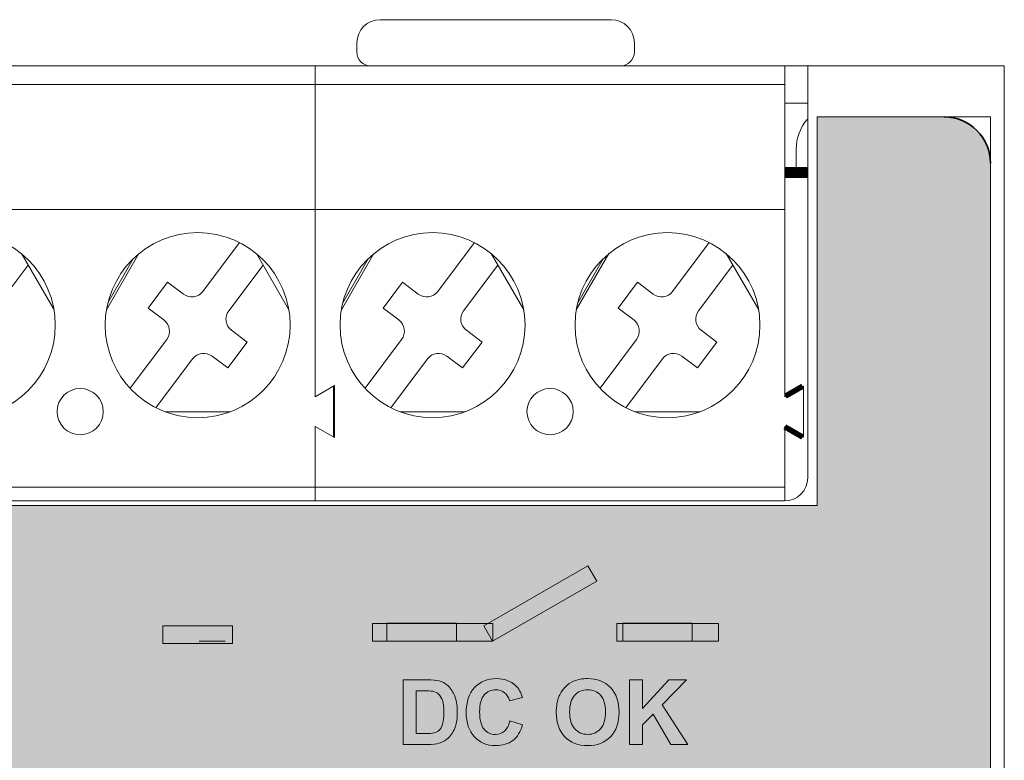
# Model space of a CAD drawing. Header units: millimetres. Extents: x 0 to 275, y -20 to 125.
# Tile 16 of 16: x 254 to 275, y 109 to 125. Entities that reach past the tile are written whole.
import ezdxf

# ---------------------------------------------------------------- set-up
doc = ezdxf.new("R2010")
doc.units = ezdxf.units.MM
doc.header["$MEASUREMENT"] = 0
doc.layers.get('0').update_dxf_attribs({"lineweight": 15})
for name, color, linetype, lineweight in [('Dimension', 2, 'Continuous', 5), ('PANTONE 877C', 252, 'Continuous', 5), ('Pantone Cool gray 10c', 8, 'Continuous', 13)]:
    doc.layers.add(name, color=color, linetype=linetype, lineweight=lineweight)
doc.layers.add('Layer 1', color=7, linetype='Continuous')

msp = doc.modelspace()

# ---------------------------------------------------------------- hatches: boundary and pattern name
at = {"layer": 'Layer 1'}
h = msp.add_hatch(color=18, dxfattribs=at)
h.dxf.hatch_style = 2
edge = h.paths.add_edge_path()
edge.add_spline(control_points=[(262.257, 109.337), (262.257, 109.337), (262.257, 110.737), (262.257, 110.737), (262.257, 110.737), (262.773, 110.737), (262.773, 110.737), (262.89, 110.737), (262.979, 110.728), (263.039, 110.71), (263.122, 110.686), (263.192, 110.642), (263.25, 110.581), (263.31, 110.519), (263.354, 110.443), (263.384, 110.354), (263.414, 110.265), (263.429, 110.155), (263.429, 110.024), (263.429, 109.908), (263.416, 109.809), (263.387, 109.726), (263.352, 109.624), (263.303, 109.541), (263.237, 109.478), (263.188, 109.43), (263.122, 109.393), (263.038, 109.366), (262.977, 109.347), (262.893, 109.337), (262.789, 109.337), (262.789, 109.337), (262.257, 109.337), (262.257, 109.337)], knot_values=[0, 0, 0, 0, 1, 1, 1, 2, 2, 2, 3, 3, 3, 4, 4, 4, 5, 5, 5, 6, 6, 6, 7, 7, 7, 8, 8, 8, 9, 9, 9, 10, 10, 10, 11, 11, 11, 11], degree=3, periodic=1)
edge = h.paths.add_edge_path()
edge.add_spline(control_points=[(262.666, 110.5), (262.666, 110.5), (262.539, 110.5), (262.539, 110.5), (262.539, 110.5), (262.539, 109.573), (262.539, 109.573), (262.539, 109.573), (262.75, 109.573), (262.75, 109.573), (262.829, 109.573), (262.886, 109.577), (262.922, 109.586), (262.967, 109.598), (263.006, 109.617), (263.035, 109.644), (263.065, 109.672), (263.09, 109.717), (263.109, 109.78), (263.128, 109.842), (263.137, 109.928), (263.137, 110.036), (263.137, 110.144), (263.128, 110.227), (263.109, 110.285), (263.09, 110.343), (263.064, 110.388), (263.028, 110.421), (262.995, 110.454), (262.951, 110.475), (262.898, 110.487), (262.859, 110.495), (262.782, 110.5), (262.666, 110.5)], knot_values=[0, 0, 0, 0, 1, 1, 1, 2, 2, 2, 3, 3, 3, 4, 4, 4, 5, 5, 5, 6, 6, 6, 7, 7, 7, 8, 8, 8, 9, 9, 9, 10, 10, 10, 11, 11, 11, 11], degree=3, periodic=0)
h = msp.add_hatch(color=18, dxfattribs=at)
h.dxf.hatch_style = 2
edge = h.paths.add_edge_path()
edge.add_spline(control_points=[(264.449, 109.626), (264.502, 109.674), (264.542, 109.749), (264.566, 109.852), (264.566, 109.852), (264.839, 109.764), (264.839, 109.764), (264.797, 109.612), (264.728, 109.499), (264.63, 109.425), (264.531, 109.35), (264.408, 109.313), (264.258, 109.313), (264.073, 109.313), (263.919, 109.377), (263.799, 109.504), (263.68, 109.631), (263.621, 109.804), (263.621, 110.025), (263.621, 110.257), (263.68, 110.439), (263.8, 110.567), (263.921, 110.696), (264.08, 110.761), (264.276, 110.761), (264.446, 110.761), (264.586, 110.71), (264.692, 110.608), (264.755, 110.549), (264.803, 110.463), (264.835, 110.351), (264.835, 110.351), (264.555, 110.284), (264.555, 110.284), (264.539, 110.357), (264.504, 110.414), (264.451, 110.456), (264.4, 110.498), (264.335, 110.519), (264.261, 110.519), (264.158, 110.519), (264.073, 110.482), (264.008, 110.407), (263.943, 110.333), (263.912, 110.212), (263.912, 110.045), (263.912, 109.869), (263.942, 109.742), (264.007, 109.667), (264.071, 109.592), (264.153, 109.555), (264.255, 109.555), (264.33, 109.555), (264.395, 109.579), (264.449, 109.626)], knot_values=[0, 0, 0, 0, 1, 1, 1, 2, 2, 2, 3, 3, 3, 4, 4, 4, 5, 5, 5, 6, 6, 6, 7, 7, 7, 8, 8, 8, 9, 9, 9, 10, 10, 10, 11, 11, 11, 12, 12, 12, 13, 13, 13, 14, 14, 14, 15, 15, 15, 16, 16, 16, 17, 17, 17, 18, 18, 18, 18], degree=3, periodic=0)
h = msp.add_hatch(color=18, dxfattribs=at)
h.dxf.hatch_style = 2
edge = h.paths.add_edge_path()
edge.add_spline(control_points=[(265.752, 109.504), (265.629, 109.631), (265.569, 109.805), (265.569, 110.029), (265.569, 110.171), (265.589, 110.29), (265.632, 110.387), (265.665, 110.459), (265.707, 110.523), (265.762, 110.579), (265.818, 110.636), (265.878, 110.678), (265.943, 110.705), (266.03, 110.742), (266.131, 110.761), (266.245, 110.761), (266.451, 110.761), (266.616, 110.696), (266.741, 110.568), (266.864, 110.441), (266.926, 110.263), (266.926, 110.035), (266.926, 109.809), (266.864, 109.632), (266.742, 109.505), (266.618, 109.377), (266.453, 109.313), (266.248, 109.313), (266.04, 109.313), (265.875, 109.377), (265.752, 109.504)], knot_values=[0, 0, 0, 0, 1, 1, 1, 2, 2, 2, 3, 3, 3, 4, 4, 4, 5, 5, 5, 6, 6, 6, 7, 7, 7, 8, 8, 8, 9, 9, 9, 10, 10, 10, 10], degree=3, periodic=0)
edge = h.paths.add_edge_path()
edge.add_spline(control_points=[(265.966, 110.399), (265.894, 110.319), (265.858, 110.199), (265.858, 110.038), (265.858, 109.88), (265.895, 109.759), (265.969, 109.677), (266.042, 109.596), (266.135, 109.555), (266.247, 109.555), (266.359, 109.555), (266.452, 109.596), (266.526, 109.676), (266.597, 109.758), (266.633, 109.88), (266.633, 110.041), (266.633, 110.202), (266.598, 110.321), (266.528, 110.401), (266.457, 110.48), (266.365, 110.519), (266.247, 110.519), (266.131, 110.519), (266.037, 110.479), (265.966, 110.399)], knot_values=[0, 0, 0, 0, 1, 1, 1, 2, 2, 2, 3, 3, 3, 4, 4, 4, 5, 5, 5, 6, 6, 6, 7, 7, 7, 8, 8, 8, 8], degree=3, periodic=0)
h = msp.add_hatch(color=18, dxfattribs=at)
h.dxf.hatch_style = 2
h.paths.add_polyline_path([(267.149, 109.337), (267.149, 110.737), (267.433, 110.737), (267.433, 110.115), (268.003, 110.737), (268.383, 110.737), (267.856, 110.191), (268.412, 109.337), (268.046, 109.337), (267.661, 109.994), (267.433, 109.76), (267.433, 109.337)])
at = {"layer": 'PANTONE 877C'}
h = msp.add_hatch(color=256, dxfattribs=at)
h.dxf.hatch_style = 1
edge = h.paths.add_edge_path()
edge.add_arc((236.558, 24.7), 1, 180, 270)
edge.add_line((236.558, 23.7), (273.958, 23.7))
edge.add_spline(control_points=[(273.958, 23.7), (274.51, 23.7), (274.957, 24.148), (274.957, 24.7)], knot_values=[9, 9, 9, 9, 10, 10, 10, 10], degree=3, periodic=0)
edge.add_line((274.957, 24.7), (274.957, 121.901))
edge.add_spline(control_points=[(274.957, 121.901), (274.957, 122.453), (274.51, 122.9), (273.958, 122.9)], knot_values=[11, 11, 11, 11, 12, 12, 12, 12], degree=3, periodic=0)
edge.add_line((273.958, 122.9), (271.208, 122.9))
edge.add_line((271.208, 122.9), (271.208, 114.5))
edge.add_line((271.208, 114.5), (239.308, 114.5))
edge.add_line((239.308, 114.5), (239.308, 122.9))
edge.add_line((239.308, 122.9), (236.558, 122.9))
edge.add_arc((236.558, 121.9), 1, 90, 180)
edge.add_line((235.558, 121.9), (235.558, 24.7))
h.paths.add_polyline_path([(266.107, 81.2, -1), (262.007, 81.2, -1)], flags=16)
h.paths.add_polyline_path([(266.107, 73.3, -1), (262.007, 73.3, -1)], flags=16)
h.paths.add_polyline_path([(266.108, 67.56, -1), (262.007, 67.56, -1)], flags=16)
at = {"layer": 'Pantone Cool gray 10c'}
h = msp.add_hatch(color=18, dxfattribs=at)
h.dxf.hatch_style = 2
h.paths.add_polyline_path([(264.193, 111.567), (264.001, 111.901), (266.252, 113.201), (266.445, 112.867)])
h = msp.add_hatch(color=18, dxfattribs=at)
h.dxf.hatch_style = 2
h.paths.add_polyline_path([(257.064, 111.519), (257.064, 111.904), (258.564, 111.904), (258.564, 111.519)])
h = msp.add_hatch(color=18, dxfattribs=at)
h.dxf.hatch_style = 2
h.paths.add_polyline_path([(261.595, 111.567), (261.595, 111.953), (264.194, 111.953), (264.194, 111.567)])
h = msp.add_hatch(color=18, dxfattribs=at)
h.dxf.hatch_style = 2
h.paths.add_polyline_path([(266.875, 111.567), (266.875, 111.953), (269.075, 111.953), (269.075, 111.567)])

# ---------------------------------------------------------------- linework, layer by layer
at = {"color": 7, "linetype": 'Continuous'}
for p, q in [((261.757, 125), (266.757, 125)), ((261.257, 124.3), (261.257, 124.5)), ((267.257, 124.3), (267.257, 124.5)), ((270.514, 124), (240.034, 124)), ((260.354, 124), (260.354, 116.849)), ((270.514, 116.849), (270.514, 124)), ((270.514, 123.6), (240.034, 123.6)), ((270.514, 123.2), (271.007, 123.2)), ((271.207, 122.9), (271.207, 114.5)), ((274.957, 122.9), (271.207, 122.9)), ((271.207, 122.9), (271.207, 114.5)), ((273.957, 122.9), (271.207, 122.9)), ((274.957, 23.7), (274.957, 122.9)), ((274.957, 24.7), (274.957, 121.9)), ((240.034, 120.9), (270.514, 120.9)), ((257.925, 119.13), (258.718, 120.184)), ((263.005, 119.13), (263.798, 120.184)), ((268.085, 119.13), (268.878, 120.184)), ((254.004, 119.945), (254.708, 118.727)), ((255.841, 118.727), (256.545, 119.945)), ((259.084, 119.945), (259.788, 118.727)), ((260.921, 118.727), (261.625, 119.945)), ((264.164, 119.945), (264.868, 118.727)), ((266.001, 118.727), (266.705, 119.945)), ((269.244, 119.945), (269.948, 118.727)), ((254.147, 119.697), (253.405, 118.709)), ((255.874, 118.883), (256.421, 119.831)), ((259.227, 119.697), (258.485, 118.709)), ((260.954, 118.883), (261.501, 119.831)), ((264.307, 119.697), (263.565, 118.709)), ((266.034, 118.883), (266.581, 119.831)), ((269.387, 119.697), (268.645, 118.709)), ((256.745, 118.766), (257.165, 119.326)), ((257.165, 119.326), (257.505, 119.07)), ((261.825, 118.766), (262.245, 119.326)), ((262.245, 119.326), (262.585, 119.07)), ((266.905, 118.766), (267.325, 119.326)), ((267.325, 119.326), (267.665, 119.07)), ((257.085, 118.511), (256.745, 118.766)), ((262.165, 118.511), (261.825, 118.766)), ((267.245, 118.511), (266.905, 118.766)), ((258.544, 118.289), (258.884, 118.034)), ((263.624, 118.289), (263.964, 118.034)), ((268.704, 118.289), (269.044, 118.034)), ((256.355, 117.041), (257.144, 118.091)), ((258.884, 118.034), (258.464, 117.474)), ((261.435, 117.041), (262.224, 118.091)), ((263.964, 118.034), (263.544, 117.474)), ((266.515, 117.041), (267.304, 118.091)), ((269.044, 118.034), (268.624, 117.474)), ((257.704, 117.67), (256.911, 116.616)), ((258.464, 117.474), (258.124, 117.73)), ((262.784, 117.67), (261.991, 116.616)), ((263.544, 117.474), (263.204, 117.73)), ((267.864, 117.67), (267.071, 116.616)), ((268.624, 117.474), (268.284, 117.73)), ((260.354, 116.849), (260.774, 117.092)), ((260.754, 115.98), (260.754, 117.08)), ((260.774, 115.968), (260.774, 117.092)), ((270.914, 117.08), (270.514, 116.849)), ((270.914, 115.98), (270.914, 117.08)), ((257.111, 116.528), (258.518, 116.528)), ((262.191, 116.528), (263.598, 116.528)), ((267.271, 116.528), (268.678, 116.528)), ((260.354, 116.211), (260.354, 114.6)), ((260.774, 115.968), (260.354, 116.211)), ((270.514, 114.6), (270.514, 116.211)), ((270.514, 116.211), (270.914, 115.98)), ((270.514, 114.9), (240.034, 114.9)), ((271.207, 114.5), (239.307, 114.5)), ((271.207, 114.5), (239.307, 114.5))]:
    msp.add_line(p, q, dxfattribs=at)
at = {"color": 3, "linetype": 'Continuous'}
for p, q in [((270.514, 124), (275.257, 124)), ((271.007, 124), (271.007, 115.1)), ((275.257, 22.6), (275.257, 124)), ((270.757, 122.2), (270.757, 121.7)), ((240.007, 114.6), (270.507, 114.6))]:
    msp.add_line(p, q, dxfattribs=at)
at = {"color": 2, "linetype": 'Continuous', "const_width": 0.238}
msp.add_lwpolyline([(270.514, 121.7), (271.007, 121.7)], dxfattribs=at)
at = {"color": 8, "linetype": 'Continuous', "const_width": 0.119}
for points in [[(270.897, 117.08), (270.524, 116.865)], [(270.51, 116.203), (270.897, 115.98)]]:
    msp.add_lwpolyline(points, dxfattribs=at)
at = {"color": 7, "linetype": 'Continuous'}
for centre, radius in [((252.734, 118.4), 2), ((257.814, 118.4), 2), ((262.894, 118.4), 2), ((267.974, 118.4), 2), ((255.274, 116.53), 0.5), ((265.434, 116.53), 0.5)]:
    msp.add_circle(centre, radius, dxfattribs=at)
for centre, radius, start, end in [((261.757, 124.5), 0.5, 90, 180), ((266.757, 124.5), 0.5, 0, 90), ((261.557, 124.3), 0.3, 180, 270), ((266.957, 124.3), 0.3, 270, 0), ((273.957, 121.9), 1, 0, 90), ((257.685, 119.31), 0.3, 233.0743, 323.0743), ((262.765, 119.31), 0.3, 233.0743, 323.0743), ((267.845, 119.31), 0.3, 233.0743, 323.0743), ((258.725, 118.529), 0.3, 143.0743, 233.0743), ((263.805, 118.529), 0.3, 143.0743, 233.0743), ((268.885, 118.529), 0.3, 143.0743, 233.0743), ((256.904, 118.271), 0.3, 323.0743, 53.0743), ((261.984, 118.271), 0.3, 323.0743, 53.0743), ((267.064, 118.271), 0.3, 323.0743, 53.0743), ((257.944, 117.49), 0.3, 53.0743, 143.0743), ((263.024, 117.49), 0.3, 53.0743, 143.0743), ((268.104, 117.49), 0.3, 53.0743, 143.0743)]:
    msp.add_arc(centre, radius, start, end, dxfattribs=at)
at = {"color": 3, "linetype": 'Continuous'}
for centre, radius, start, end in [((271.757, 122.2), 1, 139.2254, 180), ((270.507, 115.1), 0.5, 270, 0)]:
    msp.add_arc(centre, radius, start, end, dxfattribs=at)
at = {"layer": 'Dimension', "color": 18}
for p, q in [((261.908, 111.956), (263.408, 111.956)), ((261.908, 111.571), (261.908, 111.956)), ((263.408, 111.956), (263.408, 111.571)), ((267.007, 111.956), (268.507, 111.956)), ((267.007, 111.571), (267.007, 111.956)), ((268.507, 111.956), (268.507, 111.571)), ((258.407, 111.572), (257.844, 111.572)), ((263.408, 111.571), (261.908, 111.571)), ((268.507, 111.571), (267.007, 111.571))]:
    msp.add_line(p, q, dxfattribs=at)
at = {"layer": 'Layer 1', "color": 18, "lineweight": 0}
for p, q in [((267.149, 109.337), (267.149, 110.737)), ((267.149, 110.737), (267.433, 110.737)), ((267.433, 110.737), (267.433, 110.115)), ((267.433, 110.115), (268.003, 110.737)), ((268.383, 110.737), (267.856, 110.191)), ((268.003, 110.737), (268.383, 110.737)), ((267.856, 110.191), (268.412, 109.337)), ((267.661, 109.994), (267.433, 109.76)), ((268.046, 109.337), (267.661, 109.994)), ((267.433, 109.76), (267.433, 109.337)), ((267.433, 109.337), (267.149, 109.337)), ((268.412, 109.337), (268.046, 109.337))]:
    msp.add_line(p, q, dxfattribs=at)
for points in [[(262.257, 110.737), (262.257, 110.737), (262.773, 110.737), (262.773, 110.737)], [(262.257, 109.337), (262.257, 109.337), (262.257, 110.737), (262.257, 110.737)], [(262.773, 110.737), (262.89, 110.737), (262.979, 110.728), (263.039, 110.71)], [(263.8, 110.567), (263.921, 110.696), (264.08, 110.761), (264.276, 110.761)], [(264.276, 110.761), (264.446, 110.761), (264.586, 110.71), (264.692, 110.608)], [(265.943, 110.705), (266.03, 110.742), (266.131, 110.761), (266.245, 110.761)], [(266.245, 110.761), (266.451, 110.761), (266.616, 110.696), (266.741, 110.568)], [(263.039, 110.71), (263.122, 110.686), (263.192, 110.642), (263.25, 110.581)], [(263.25, 110.581), (263.31, 110.519), (263.354, 110.443), (263.384, 110.354)], [(263.621, 110.025), (263.621, 110.257), (263.68, 110.439), (263.8, 110.567)], [(264.261, 110.519), (264.158, 110.519), (264.073, 110.482), (264.008, 110.407)], [(264.451, 110.456), (264.4, 110.498), (264.335, 110.519), (264.261, 110.519)], [(264.692, 110.608), (264.755, 110.549), (264.803, 110.463), (264.835, 110.351)], [(265.632, 110.387), (265.665, 110.459), (265.707, 110.523), (265.762, 110.579)], [(265.762, 110.579), (265.818, 110.636), (265.878, 110.678), (265.943, 110.705)], [(266.247, 110.519), (266.131, 110.519), (266.037, 110.479), (265.966, 110.399)], [(266.528, 110.401), (266.457, 110.48), (266.365, 110.519), (266.247, 110.519)], [(266.741, 110.568), (266.864, 110.441), (266.926, 110.263), (266.926, 110.035)], [(262.539, 110.5), (262.539, 110.5), (262.539, 109.573), (262.539, 109.573)], [(262.666, 110.5), (262.666, 110.5), (262.539, 110.5), (262.539, 110.5)], [(262.898, 110.487), (262.859, 110.495), (262.782, 110.5), (262.666, 110.5)], [(263.028, 110.421), (262.995, 110.454), (262.951, 110.475), (262.898, 110.487)], [(263.109, 110.285), (263.09, 110.343), (263.064, 110.388), (263.028, 110.421)], [(263.384, 110.354), (263.414, 110.265), (263.429, 110.155), (263.429, 110.024)], [(264.008, 110.407), (263.943, 110.333), (263.912, 110.212), (263.912, 110.045)], [(264.555, 110.284), (264.539, 110.357), (264.504, 110.414), (264.451, 110.456)], [(264.835, 110.351), (264.835, 110.351), (264.555, 110.284), (264.555, 110.284)], [(265.569, 110.029), (265.569, 110.171), (265.589, 110.29), (265.632, 110.387)], [(265.966, 110.399), (265.894, 110.319), (265.858, 110.199), (265.858, 110.038)], [(266.633, 110.041), (266.633, 110.202), (266.598, 110.321), (266.528, 110.401)], [(263.137, 110.036), (263.137, 110.144), (263.128, 110.227), (263.109, 110.285)], [(263.109, 109.78), (263.128, 109.842), (263.137, 109.928), (263.137, 110.036)], [(263.429, 110.024), (263.429, 109.908), (263.416, 109.809), (263.387, 109.726)], [(263.799, 109.504), (263.68, 109.631), (263.621, 109.804), (263.621, 110.025)], [(263.912, 110.045), (263.912, 109.869), (263.942, 109.742), (264.007, 109.667)], [(265.752, 109.504), (265.629, 109.631), (265.569, 109.805), (265.569, 110.029)], [(265.858, 110.038), (265.858, 109.88), (265.895, 109.759), (265.969, 109.677)], [(266.526, 109.676), (266.597, 109.758), (266.633, 109.88), (266.633, 110.041)], [(266.926, 110.035), (266.926, 109.809), (266.864, 109.632), (266.742, 109.505)], [(263.035, 109.644), (263.065, 109.672), (263.09, 109.717), (263.109, 109.78)], [(263.387, 109.726), (263.352, 109.624), (263.303, 109.541), (263.237, 109.478)], [(264.007, 109.667), (264.071, 109.592), (264.153, 109.555), (264.255, 109.555)], [(264.449, 109.626), (264.502, 109.674), (264.542, 109.749), (264.566, 109.852)], [(264.566, 109.852), (264.566, 109.852), (264.839, 109.764), (264.839, 109.764)], [(264.839, 109.764), (264.797, 109.612), (264.728, 109.499), (264.63, 109.425)], [(265.969, 109.677), (266.042, 109.596), (266.135, 109.555), (266.247, 109.555)], [(266.247, 109.555), (266.359, 109.555), (266.452, 109.596), (266.526, 109.676)], [(262.539, 109.573), (262.539, 109.573), (262.75, 109.573), (262.75, 109.573)], [(262.75, 109.573), (262.829, 109.573), (262.886, 109.577), (262.922, 109.586)], [(262.922, 109.586), (262.967, 109.598), (263.006, 109.617), (263.035, 109.644)], [(263.237, 109.478), (263.188, 109.43), (263.122, 109.393), (263.038, 109.366)], [(264.255, 109.555), (264.33, 109.555), (264.395, 109.579), (264.449, 109.626)], [(262.789, 109.337), (262.789, 109.337), (262.257, 109.337), (262.257, 109.337)], [(263.038, 109.366), (262.977, 109.347), (262.893, 109.337), (262.789, 109.337)]]:
    msp.add_open_spline(points, degree=3, dxfattribs=at)
for points, knots in [([(264.63, 109.425), (264.531, 109.35), (264.408, 109.313), (264.258, 109.313), (264.073, 109.313), (263.919, 109.377), (263.799, 109.504)], [2, 2, 2, 2, 3, 3, 3, 4, 4, 4, 4]), ([(266.742, 109.505), (266.618, 109.377), (266.453, 109.313), (266.248, 109.313), (266.04, 109.313), (265.875, 109.377), (265.752, 109.504)], [7, 7, 7, 7, 8, 8, 8, 9, 9, 9, 9])]:
    msp.add_open_spline(points, degree=3, knots=knots, dxfattribs=at)
at = {"layer": 'PANTONE 877C'}
for p, q in [((271.208, 114.5), (271.208, 122.9)), ((271.208, 122.9), (273.958, 122.9)), ((271.208, 114.5), (271.208, 122.9)), ((271.208, 122.9), (273.958, 122.9)), ((274.957, 24.7), (274.957, 121.901)), ((274.957, 24.7), (274.957, 121.901)), ((239.308, 114.5), (271.208, 114.5)), ((239.308, 114.5), (271.208, 114.5))]:
    msp.add_line(p, q, dxfattribs=at)
at = {"layer": 'PANTONE 877C', "lineweight": 35}
msp.add_open_spline([(274.957, 121.901), (274.957, 122.453), (274.51, 122.9), (273.958, 122.9)], degree=3, dxfattribs=at)
msp.add_open_spline([(274.957, 121.901), (274.957, 122.453), (274.51, 122.9), (273.958, 122.9)], degree=3, dxfattribs=at)
at = {"layer": 'Pantone Cool gray 10c', "color": 18, "lineweight": 0}
for p, q in [((257.064, 111.519), (257.064, 111.904)), ((257.064, 111.904), (258.564, 111.904)), ((258.564, 111.904), (258.564, 111.519)), ((266.875, 111.567), (266.875, 111.953)), ((266.875, 111.953), (269.075, 111.953)), ((269.075, 111.953), (269.075, 111.567)), ((258.564, 111.519), (257.064, 111.519)), ((269.075, 111.567), (266.875, 111.567))]:
    msp.add_line(p, q, dxfattribs=at)
for points in [[(264.193, 111.567), (264.001, 111.901), (266.252, 113.201), (266.445, 112.867), (264.193, 111.567)], [(261.595, 111.567), (261.595, 111.953), (264.194, 111.953), (264.194, 111.567), (261.595, 111.567)]]:
    msp.add_lwpolyline(points, dxfattribs=at)

doc.saveas('drawing.dxf')
